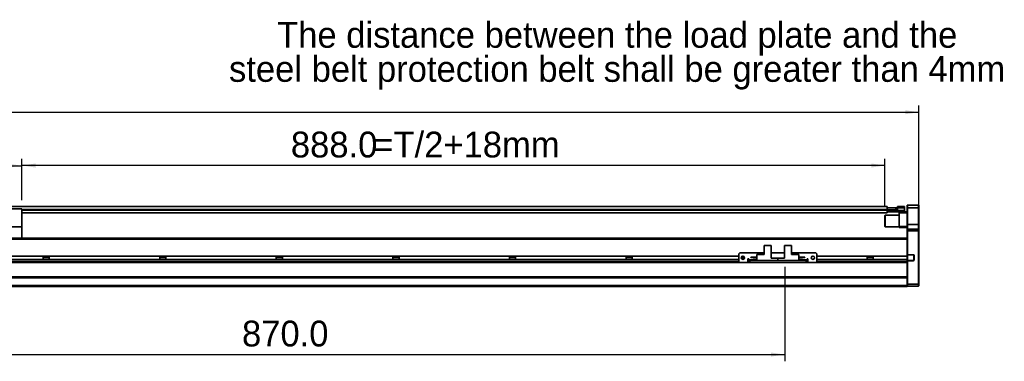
# Model space of a CAD drawing. Header units: millimetres. Extents: x 35 to 2905, y 35 to 2044.
# Tile 5 of 7: x 1272 to 2285, y 967 to 1318. Entities that reach past the tile are written whole.
import ezdxf

# ---------------------------------------------------------------- set-up
doc = ezdxf.new("R2010")
doc.units = ezdxf.units.MM
doc.header["$LTSCALE"] = 7
doc.layers.add('黑色实线', color=7, linetype='Continuous')
doc.styles.add('SLDTEXTSTYLE8', font='txt')
doc.dimstyles.new('SLDDIMSTYLE5', dxfattribs={"dimtxt": 26.6, "dimasz": 14, "dimexe": 0, "dimexo": 0.0625, "dimgap": 6.65, "dimtad": 2, "dimdec": 1, "dimrnd": 1e-09, "dimzin": 4, "dimdsep": 46, "dimtxsty": 'SLDTEXTSTYLE8', "dimsah": 1, "dimcen": 0.09, "dimadec": 0, "dimazin": 1, "dimtfac": 1, "dimtdec": 1, "dimtofl": 0, "dimtmove": 0, "dimatfit": 3, "dimfxl": 0, "dimfrac": 2, "dimtolj": 1, "dimtzin": 12, "dimarcsym": 0})

# ---------------------------------------------------------------- blocks, each defined once
blk = doc.blocks.new('SW_NOTE_4')
at = {"layer": '黑色实线', "color": 0, "char_height": 26.6, "attachment_point": 2, "style": 'SLDTEXTSTYLE8'}
for s, insert in [('The distance between the load plate and the ', (-409.4, 48.7)), ('steel belt protection belt shall be greater than 4mm', (-409.5, 13.6))]:
    blk.add_mtext(s, dxfattribs=dict(at, insert=insert))
blk = doc.blocks.new('_D_14')
at = {"layer": '黑色实线'}
for p, q in [((161.1, 1109.9), (161.1, 1230.1)), ((2197.1, 1109.9), (2197.1, 1230.1)), ((161.1, 1223.1), (2197.1, 1223.1))]:
    blk.add_line(p, q, dxfattribs=at)
for points in [[(161.1, 1223.1), (175.1, 1221), (175.1, 1225.2)], [(2197.1, 1223.1), (2183.1, 1225.2), (2183.1, 1221)]]:
    blk.add_solid(points, dxfattribs=at)
at = {"layer": '黑色实线', "insert": (1120.8, 1258), "char_height": 26.6, "attachment_point": 1, "style": 'SLDTEXTSTYLE8'}
blk.add_mtext('2036.0', dxfattribs=at)
blk = doc.blocks.new('_D_16')
at = {"layer": '黑色实线'}
for p, q in [((1274.1, 1132.4), (1274.1, 1175.2)), ((2162.1, 1168.2), (1274.1, 1168.2)), ((2162.1, 1125.6), (2162.1, 1175.2))]:
    blk.add_line(p, q, dxfattribs=at)
for points in [[(1274.1, 1168.2), (1288.1, 1166.1), (1288.1, 1170.3)], [(2162.1, 1168.2), (2148.1, 1170.3), (2148.1, 1166.1)]]:
    blk.add_solid(points, dxfattribs=at)
at = {"layer": '黑色实线', "char_height": 26.6, "attachment_point": 1, "style": 'SLDTEXTSTYLE8'}
for s, insert in [('888.0', (1550.9, 1203.1)), ('=T/2+18mm', (1635.7, 1203.1))]:
    blk.add_mtext(s, dxfattribs=dict(at, insert=insert))
blk = doc.blocks.new('_D_17')
at = {"layer": '黑色实线'}
for p, q in [((1084.1, 1132.4), (1084.1, 1175)), ((1084.1, 1168), (1274.1, 1168)), ((1274.1, 1132.4), (1274.1, 1175))]:
    blk.add_line(p, q, dxfattribs=at)
for points in [[(1084.1, 1168), (1098.1, 1165.9), (1098.1, 1170.1)], [(1274.1, 1168), (1260.1, 1170.1), (1260.1, 1165.9)]]:
    blk.add_solid(points, dxfattribs=at)
at = {"layer": '黑色实线', "insert": (1137.4, 1202.9), "char_height": 26.6, "attachment_point": 1, "style": 'SLDTEXTSTYLE8'}
blk.add_mtext('190.0', dxfattribs=at)
blk = doc.blocks.new('_D_19')
at = {"layer": '黑色实线'}
for p, q in [((1189.1, 1071.6), (1189.1, 966.5)), ((2059.1, 1063.9), (2059.1, 966.5)), ((1189.1, 973.5), (2059.1, 973.5))]:
    blk.add_line(p, q, dxfattribs=at)
for points in [[(1189.1, 973.5), (1203.1, 971.4), (1203.1, 975.6)], [(2059.1, 973.5), (2045.1, 975.6), (2045.1, 971.4)]]:
    blk.add_solid(points, dxfattribs=at)
at = {"layer": '黑色实线', "insert": (1500.6, 1008.4), "char_height": 26.6, "attachment_point": 1, "style": 'SLDTEXTSTYLE8'}
blk.add_mtext('870.0', dxfattribs=at)

msp = doc.modelspace()

# ---------------------------------------------------------------- linework, layer by layer
at = {"color": 7, "linetype": 'Continuous', "lineweight": 35}
for p, q in [((2164.57, 1125.86), (193.57, 1125.86)), ((2164.57, 1125.86), (2164.57, 1124.71)), ((2175.07, 1124.51), (2175.07, 1126.01)), ((2175.07, 1126.01), (2182.27, 1126.01)), ((2182.27, 1124.51), (2182.27, 1126.01)), ((2182.57, 1125.71), (2182.27, 1126.01)), ((2182.57, 1125.71), (2182.57, 1124.51)), ((2185.37, 1127.51), (2185.07, 1127.21)), ((2185.07, 1124.51), (2185.07, 1127.21)), ((2185.37, 1127.51), (2185.37, 1124.51)), ((2185.37, 1127.51), (2196.77, 1127.51)), ((2196.77, 1124.51), (2196.77, 1127.51)), ((2196.77, 1127.51), (2197.07, 1127.21)), ((2197.07, 1127.21), (2197.07, 1124.51)), ((1274.07, 1123.51), (1084.07, 1123.51)), ((1274.07, 1123.51), (1274.07, 1105.01)), ((2164.57, 1119.36), (1274.07, 1119.36)), ((2162.37, 1117.01), (2162.07, 1116.71)), ((2162.07, 1105.31), (2162.07, 1116.71)), ((2177.07, 1117.01), (2162.37, 1117.01)), ((2162.37, 1117.01), (2162.37, 1105.01)), ((2164.11, 1124.47), (2164.11, 1124.71)), ((2164.11, 1124.71), (2164.61, 1124.71)), ((2164.11, 1124.71), (2164.11, 1124.71)), ((2164.57, 1123.21), (2164.57, 1122.86)), ((2164.57, 1122.86), (2164.57, 1122.36)), ((2164.61, 1122.71), (2164.57, 1122.71)), ((2164.57, 1122.21), (2164.87, 1122.51)), ((2164.57, 1122.51), (2164.87, 1122.51)), ((2164.57, 1122.36), (2164.57, 1119.36)), ((2164.57, 1122.21), (2164.87, 1122.21)), ((2164.57, 1122.01), (2164.87, 1122.01)), ((2164.57, 1120.81), (2164.87, 1120.51)), ((2164.61, 1124.71), (2164.61, 1122.71)), ((2164.61, 1124.71), (2173.61, 1124.71)), ((2164.61, 1122.71), (2173.61, 1122.71)), ((2164.87, 1122.21), (2164.87, 1122.51)), ((2164.87, 1122.51), (2175.07, 1122.51)), ((2164.87, 1122.21), (2164.87, 1122.01)), ((2175.07, 1122.21), (2164.87, 1122.21)), ((2164.87, 1122.01), (2182.27, 1122.01)), ((2164.87, 1122.01), (2164.87, 1120.51)), ((2182.27, 1120.51), (2164.87, 1120.51)), ((2173.61, 1122.71), (2173.61, 1124.71)), ((2173.61, 1124.71), (2174.11, 1124.71)), ((2174.11, 1122.71), (2173.61, 1122.71)), ((2174.11, 1124.71), (2174.11, 1122.71)), ((2174.11, 1122.71), (2174.57, 1122.71)), ((2174.57, 1122.51), (2174.57, 1122.71)), ((2175.07, 1122.21), (2175.07, 1124.51)), ((2182.27, 1124.51), (2175.07, 1124.51)), ((2177.07, 1119.51), (2177.07, 1120.51)), ((2185.07, 1119.51), (2177.07, 1119.51)), ((2177.07, 1105.51), (2177.07, 1119.51)), ((2182.27, 1122.01), (2182.27, 1124.51)), ((2182.57, 1124.51), (2182.27, 1124.51)), ((2182.27, 1122.01), (2182.57, 1122.01)), ((2182.27, 1120.51), (2182.27, 1122.01)), ((2182.27, 1120.51), (2182.57, 1120.81)), ((2182.27, 1120.51), (2185.07, 1120.51)), ((2182.57, 1124.51), (2182.57, 1122.01)), ((2182.57, 1122.01), (2182.57, 1120.81)), ((2185.37, 1124.51), (2185.07, 1124.51)), ((2185.07, 1107.51), (2185.07, 1124.51)), ((2196.77, 1124.51), (2185.37, 1124.51)), ((2185.37, 1124.51), (2185.37, 1107.51)), ((2196.77, 1124.51), (2197.07, 1124.51)), ((2196.77, 1107.51), (2196.77, 1124.51)), ((2197.07, 1124.51), (2197.07, 1107.51)), ((1274.07, 1105.01), (1189.07, 1105.01)), ((1274.07, 1105.01), (1274.07, 1093.51)), ((2162.07, 1105.31), (2162.37, 1105.01)), ((2162.37, 1105.01), (2177.07, 1105.01)), ((2177.07, 1105.51), (2185.07, 1105.51)), ((2177.07, 1104.51), (2177.07, 1105.51)), ((2185.07, 1104.51), (2177.07, 1104.51)), ((2185.37, 1107.51), (2185.07, 1107.51)), ((2185.07, 1102.21), (2185.07, 1107.51)), ((2185.37, 1107.51), (2185.37, 1102.51)), ((2185.37, 1107.51), (2196.77, 1107.51)), ((2196.77, 1102.51), (2196.77, 1107.51)), ((2197.07, 1107.51), (2196.77, 1107.51)), ((2197.07, 1107.51), (2197.07, 1102.21)), ((2185.37, 1102.51), (2185.07, 1102.21)), ((2185.07, 1101.01), (2185.07, 1102.21)), ((2185.37, 1101.01), (2185.07, 1101.01)), ((2185.07, 1093.16), (2185.07, 1101.01)), ((2185.37, 1102.51), (2185.37, 1101.01)), ((2185.37, 1102.51), (2196.77, 1102.51)), ((2185.37, 1101.01), (2185.37, 1076.36)), ((2196.77, 1101.01), (2185.37, 1101.01)), ((2196.77, 1101.01), (2196.77, 1102.51)), ((2197.07, 1102.21), (2196.77, 1102.51)), ((2196.77, 1046.01), (2196.77, 1101.01)), ((2197.07, 1101.01), (2196.77, 1101.01)), ((2197.07, 1102.21), (2197.07, 1101.01)), ((2197.07, 1101.01), (2197.07, 1046.13)), ((2185.07, 1093.45), (1189.07, 1093.45)), ((1263.57, 1093.51), (2179.07, 1093.51)), ((2038.12, 1085.7), (2038.12, 1076.4)), ((2038.12, 1085.7), (2045.07, 1085.7)), ((2045.07, 1085.7), (2045.07, 1072.8)), ((2059.07, 1085.7), (2059.07, 1072.8)), ((2059.07, 1085.7), (2066.02, 1085.7)), ((2066.02, 1085.7), (2066.02, 1076.4)), ((2179.07, 1093.51), (2179.07, 1093.45)), ((2185.07, 1093.16), (2185.07, 1092.45)), ((2185.07, 1074.9), (2185.07, 1092.45)), ((2012.07, 1074.9), (346.07, 1074.9)), ((1295.9, 1074.9), (1295.9, 1071.5)), ((1302.23, 1071.5), (1302.23, 1074.9)), ((1415.9, 1074.9), (1415.9, 1071.5)), ((1422.23, 1071.5), (1422.23, 1074.9)), ((1535.9, 1074.9), (1535.9, 1071.5)), ((1542.23, 1071.5), (1542.23, 1074.9)), ((1655.9, 1074.9), (1655.9, 1071.5)), ((1662.23, 1071.5), (1662.23, 1074.9)), ((1775.9, 1074.9), (1775.9, 1071.5)), ((1782.23, 1071.5), (1782.23, 1074.9)), ((1895.9, 1074.9), (1895.9, 1071.5)), ((1902.23, 1071.5), (1902.23, 1074.9)), ((2013.07, 1078.2), (2012.07, 1077.2)), ((2012.07, 1077.2), (2012.07, 1069.2)), ((2038.12, 1078.2), (2013.07, 1078.2)), ((2015.9, 1074.89), (2015.9, 1071.51)), ((2030.57, 1070.2), (2030.57, 1076.4)), ((2030.57, 1076.4), (2038.12, 1076.4)), ((2059.07, 1078.2), (2045.07, 1078.2)), ((2091.07, 1078.2), (2066.02, 1078.2)), ((2073.57, 1076.4), (2066.02, 1076.4)), ((2073.57, 1076.4), (2073.57, 1070.2)), ((2092.07, 1077.2), (2091.07, 1078.2)), ((2092.07, 1069.2), (2092.07, 1077.2)), ((2185.07, 1074.9), (2092.07, 1074.9)), ((2143.9, 1074.9), (2143.9, 1071.5)), ((2150.23, 1071.5), (2150.23, 1074.9)), ((2185.07, 1076.36), (2185.37, 1076.36)), ((2185.37, 1076.06), (2185.07, 1076.36)), ((2185.07, 1071.5), (2185.07, 1074.9)), ((2185.37, 1076.36), (2191.57, 1076.36)), ((2185.37, 1076.36), (2185.49, 1076.06)), ((2185.49, 1076.06), (2185.37, 1076.06)), ((2185.37, 1076.06), (2185.37, 1070.36)), ((2191.57, 1076.06), (2185.49, 1076.06)), ((2191.57, 1076.36), (2191.57, 1076.06)), ((2192.37, 1075.56), (2192.07, 1075.56)), ((2192.07, 1070.86), (2192.07, 1075.56)), ((2192.37, 1075.56), (2192.37, 1070.86)), ((2012.82, 1068.45), (345.31, 1068.45)), ((2012.07, 1071.5), (346.07, 1071.5)), ((1302.23, 1073.5), (1295.9, 1073.5)), ((1422.23, 1073.5), (1415.9, 1073.5)), ((1542.23, 1073.5), (1535.9, 1073.5)), ((1662.23, 1073.5), (1655.9, 1073.5)), ((1782.23, 1073.5), (1775.9, 1073.5)), ((1902.23, 1073.5), (1895.9, 1073.5)), ((2012.07, 1069.2), (2013.07, 1068.2)), ((2013.07, 1068.2), (2021.07, 1068.2)), ((2017.74, 1073.5), (2015.9, 1073.5)), ((2022.07, 1072.2), (2021.07, 1072.2)), ((2021.07, 1072.2), (2021.07, 1068.2)), ((2022.07, 1071.5), (2021.07, 1071.5)), ((2022.07, 1068.45), (2021.07, 1068.45)), ((2022.07, 1071.2), (2022.07, 1072.2)), ((2022.07, 1071.2), (2022.07, 1070.2)), ((2022.07, 1068.2), (2022.07, 1070.2)), ((2022.07, 1070.2), (2023.07, 1070.2)), ((2023.07, 1068.2), (2022.07, 1068.2)), ((2023.07, 1070.2), (2023.07, 1068.2)), ((2081.07, 1070.2), (2023.07, 1070.2)), ((2081.07, 1068.2), (2023.07, 1068.2)), ((2024.37, 1073.45), (2024.37, 1073.75)), ((2024.37, 1073.75), (2030.57, 1073.75)), ((2024.37, 1073.45), (2030.57, 1073.45)), ((2026.77, 1070.8), (2026.77, 1071.5)), ((2026.77, 1071.5), (2030.57, 1071.5)), ((2026.77, 1070.8), (2030.57, 1070.8)), ((2030.57, 1070.2), (2052.07, 1070.2)), ((2052.07, 1072.8), (2045.07, 1072.8)), ((2052.07, 1070.2), (2052.07, 1072.8)), ((2052.07, 1072.8), (2059.07, 1072.8)), ((2073.57, 1070.2), (2052.07, 1070.2)), ((2079.77, 1073.75), (2073.57, 1073.75)), ((2079.77, 1073.45), (2073.57, 1073.45)), ((2077.37, 1071.5), (2073.57, 1071.5)), ((2077.37, 1070.8), (2073.57, 1070.8)), ((2077.37, 1071.5), (2077.37, 1070.8)), ((2079.77, 1073.75), (2079.77, 1073.45)), ((2081.07, 1068.2), (2081.07, 1070.2)), ((2081.07, 1070.2), (2082.07, 1070.2)), ((2082.07, 1068.2), (2081.07, 1068.2)), ((2083.07, 1072.2), (2082.07, 1072.2)), ((2082.07, 1072.2), (2082.07, 1071.2)), ((2083.07, 1071.5), (2082.07, 1071.5)), ((2082.07, 1070.2), (2082.07, 1071.2)), ((2082.07, 1070.2), (2082.07, 1068.2)), ((2083.07, 1068.45), (2082.07, 1068.45)), ((2083.07, 1068.2), (2083.07, 1072.2)), ((2083.07, 1068.2), (2091.07, 1068.2)), ((2091.07, 1068.2), (2092.07, 1069.2)), ((2185.07, 1068.45), (2091.31, 1068.45)), ((2185.07, 1071.5), (2092.07, 1071.5)), ((2150.23, 1073.5), (2143.9, 1073.5)), ((2185.07, 1069.45), (2185.07, 1071.5)), ((2185.37, 1070.36), (2185.07, 1070.06)), ((2185.37, 1070.06), (2185.07, 1070.06)), ((2185.07, 1069.45), (2185.07, 1068.73)), ((2185.07, 1053.16), (2185.07, 1068.73)), ((2185.49, 1070.36), (2185.37, 1070.06)), ((2185.37, 1070.36), (2185.49, 1070.36)), ((2185.37, 1070.06), (2185.37, 1046.01)), ((2191.57, 1070.06), (2185.37, 1070.06)), ((2185.49, 1070.36), (2191.57, 1070.36)), ((2191.57, 1070.06), (2191.57, 1070.36)), ((2192.37, 1070.86), (2192.07, 1070.86)), ((2185.07, 1053.45), (173.07, 1053.45)), ((2185.07, 1052.45), (173.07, 1052.45)), ((2185.07, 1044.51), (173.07, 1044.51)), ((2185.07, 1053.16), (2185.07, 1052.45)), ((2185.07, 1044.51), (2185.07, 1052.45)), ((2185.07, 1046.13), (2185.37, 1046.01)), ((2185.07, 1043.51), (2185.07, 1044.51)), ((2185.07, 1044.31), (2185.37, 1044.01)), ((2185.37, 1046.01), (2196.77, 1046.01)), ((2185.37, 1046.01), (2185.37, 1044.01)), ((2196.77, 1044.01), (2185.37, 1044.01)), ((2197.07, 1046.13), (2196.77, 1046.01)), ((2196.77, 1044.01), (2196.77, 1046.01)), ((2197.07, 1044.31), (2196.77, 1044.01)), ((2197.07, 1046.13), (2197.07, 1044.31)), ((2185.07, 1043.51), (173.07, 1043.51))]:
    msp.add_line(p, q, dxfattribs=at)
at = {"color": 8, "linetype": 'Continuous', "lineweight": 35}
for p, q in [((2164.57, 1122.86), (1274.07, 1122.86)), ((2164.57, 1122.36), (1274.07, 1122.36)), ((2185.07, 1092.45), (1189.07, 1092.45)), ((2012.07, 1069.45), (346.07, 1069.45)), ((2022.07, 1069.45), (2021.07, 1069.45)), ((2026.77, 1071.2), (2022.07, 1071.2)), ((2082.07, 1071.2), (2077.37, 1071.2)), ((2083.07, 1069.45), (2082.07, 1069.45)), ((2185.07, 1069.45), (2092.07, 1069.45))]:
    msp.add_line(p, q, dxfattribs=at)
at = {"color": 7, "linetype": 'Continuous', "lineweight": 35}
for centre in [(2016.07, 1073.2), (2088.07, 1073.2)]:
    msp.add_circle(centre, 1.7, dxfattribs=at)
for centre, radius, start, end in [((2191.57, 1075.56), 0.8, 0, 90), ((2191.57, 1075.56), 0.5, 0, 90), ((2191.57, 1070.86), 0.8, 270, 0), ((2191.57, 1070.86), 0.5, 270, 0)]:
    msp.add_arc(centre, radius, start, end, dxfattribs=at)

# ---------------------------------------------------------------- block references
at = {"layer": '黑色实线'}
msp.add_blockref('SW_NOTE_4', (2296.16, 1267.42), dxfattribs=at)

# ---------------------------------------------------------------- dimensions: what is measured, and where the dimension line sits
for base, p1, p2, picture, middle in [((2197.07, 1223.13), (161.07, 1101.01), (2197.07, 1101.01), '_D_14', (1172.75, 1223.13)), ((1274.07, 1168.02), (1084.07, 1123.51), (1274.07, 1123.51), '_D_17', (1179.82, 1168.02)), ((2059.07, 973.51), (1189.07, 1080.51), (2059.07, 1072.8), '_D_19', (1542.95, 973.51))]:
    dim = msp.add_linear_dim(base=base, p1=p1, p2=p2, dimstyle='SLDDIMSTYLE5', dxfattribs=at)
    dim.commit()
    dim.dimension.update_dxf_attribs({"geometry": picture, "text_midpoint": middle, "dimtype": 160})
dim = msp.add_linear_dim(base=(1274.07, 1168.25), p1=(2162.07, 1116.71), p2=(1274.07, 1123.51), text='<>=T/2+18mm', dimstyle='SLDDIMSTYLE5', dxfattribs=at)
dim.commit()
dim.dimension.update_dxf_attribs({"geometry": '_D_16', "text_midpoint": (1693.51, 1168.25), "dimtype": 160})

doc.saveas('drawing.dxf')
